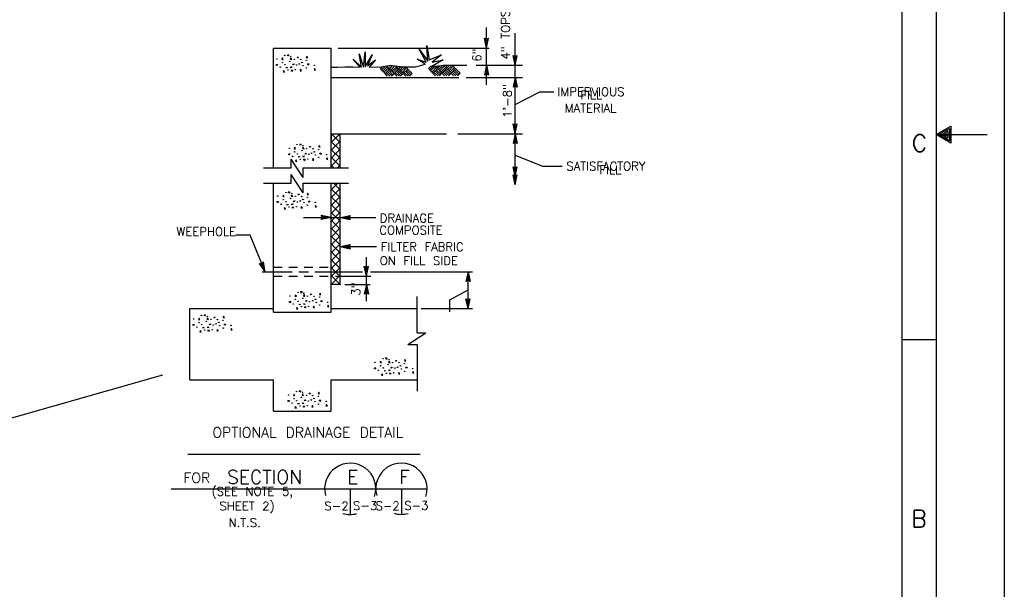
# Model space of a CAD drawing. Extents: x -28.1 to 13.9, y -16.1 to 13.9.
# Tile 15 of 19: x -0.6 to 13.9, y -7.8 to 0.6. Entities that reach past the tile are written whole.
import ezdxf
from ezdxf.enums import TextEntityAlignment as Align

# ---------------------------------------------------------------- set-up
doc = ezdxf.new("R2010")
doc.units = 0
doc.header["$MEASUREMENT"] = 0
doc.linetypes.add('HIDDEN2', pattern=[0.1875, 0.125, -0.0625])
doc.layers.add('01', color=7, linetype='CONTINUOUS')
doc.layers.add('02', color=7, linetype='CONTINUOUS')
doc.styles.add('TXT_SHX', font='txt.shx')

msp = doc.modelspace()

# ---------------------------------------------------------------- linework, layer by layer
at = {"layer": '01', "color": 7, "linetype": 'CONTINUOUS'}
for p, q in [((13.857, 13.873), (13.857, -16.127)), ((12.857, 12.873), (12.857, -15.127)), ((12.357, 12.373), (12.357, -14.627)), ((6.272, 0.141), (6.272, 0.44)), ((6.692, -0.111), (6.692, 0.36)), ((6.272, 0.141), (6.241, 0.285)), ((6.241, 0.285), (6.272, 0.271)), ((6.272, 0.178), (6.252, 0.272)), ((6.252, 0.272), (6.272, 0.263)), ((6.272, 0.214), (6.262, 0.259)), ((6.262, 0.259), (6.272, 0.255)), ((6.272, 0.141), (6.303, 0.285)), ((6.272, 0.271), (6.303, 0.285)), ((6.272, 0.178), (6.292, 0.272)), ((6.272, 0.263), (6.292, 0.272)), ((6.272, 0.214), (6.281, 0.259)), ((6.272, 0.255), (6.281, 0.259)), ((3.152, -1.616), (3.152, 0.14)), ((3.152, 0.14), (3.995, 0.14)), ((3.995, -1.616), (3.995, 0.14)), ((4.098, 0.14), (6.312, 0.14)), ((6.272, -0.111), (6.272, 0.141)), ((6.692, -0.111), (6.661, 0.033)), ((6.661, 0.033), (6.692, 0.019)), ((6.692, -0.074), (6.672, 0.02)), ((6.672, 0.02), (6.692, 0.011)), ((6.692, -0.038), (6.682, 0.007)), ((6.682, 0.007), (6.692, 0.003)), ((6.692, -0.111), (6.723, 0.033)), ((6.692, 0.019), (6.723, 0.033)), ((6.692, -0.074), (6.712, 0.02)), ((6.692, 0.011), (6.712, 0.02)), ((6.692, -0.038), (6.701, 0.007)), ((6.692, 0.003), (6.701, 0.007)), ((4.719, -0.167), (4.754, -0.132)), ((4.735, -0.184), (4.787, -0.132)), ((4.752, -0.2), (4.818, -0.134)), ((4.851, -0.167), (4.816, -0.132)), ((4.868, -0.151), (4.849, -0.132)), ((4.851, -0.167), (4.887, -0.132)), ((4.851, -0.167), (4.887, -0.132)), ((4.868, -0.184), (4.92, -0.132)), ((4.885, -0.134), (4.882, -0.132)), ((4.885, -0.2), (4.951, -0.134)), ((4.984, -0.167), (4.949, -0.132)), ((5.001, -0.151), (4.982, -0.132)), ((4.984, -0.167), (5.02, -0.132)), ((4.984, -0.167), (5.02, -0.132)), ((5.001, -0.184), (5.053, -0.132)), ((5.018, -0.134), (5.015, -0.132)), ((5.018, -0.2), (5.084, -0.134)), ((5.117, -0.167), (5.081, -0.132)), ((5.42, -0.16), (5.455, -0.125)), ((5.436, -0.177), (5.488, -0.125)), ((5.453, -0.193), (5.519, -0.127)), ((5.552, -0.16), (5.517, -0.125)), ((5.569, -0.144), (5.55, -0.125)), ((5.552, -0.16), (5.588, -0.125)), ((5.552, -0.16), (5.588, -0.125)), ((5.569, -0.177), (5.621, -0.125)), ((5.586, -0.127), (5.583, -0.125)), ((5.586, -0.193), (5.652, -0.127)), ((5.685, -0.16), (5.65, -0.125)), ((5.702, -0.144), (5.683, -0.125)), ((5.685, -0.16), (5.721, -0.125)), ((5.685, -0.16), (5.721, -0.125)), ((5.702, -0.177), (5.754, -0.125)), ((5.719, -0.127), (5.716, -0.125)), ((5.719, -0.193), (5.785, -0.127)), ((5.818, -0.16), (5.782, -0.125)), ((6.119, -0.111), (6.799, -0.111)), ((6.272, -0.111), (6.241, -0.255)), ((6.272, -0.4), (6.272, -0.111)), ((6.272, -0.111), (6.303, -0.255)), ((6.692, -0.289), (6.692, -0.111)), ((4.785, -0.234), (4.719, -0.167)), ((4.768, -0.218), (4.835, -0.151)), ((4.785, -0.234), (4.851, -0.167)), ((4.823, -0.272), (4.785, -0.234)), ((4.856, -0.272), (4.801, -0.218)), ((4.885, -0.267), (4.818, -0.2)), ((4.901, -0.251), (4.835, -0.184)), ((4.918, -0.234), (4.851, -0.167)), ((4.88, -0.272), (4.918, -0.234)), ((4.901, -0.218), (4.968, -0.151)), ((4.918, -0.234), (4.984, -0.167)), ((4.956, -0.272), (4.918, -0.234)), ((4.99, -0.272), (4.935, -0.218)), ((5.018, -0.267), (4.951, -0.2)), ((5.034, -0.251), (4.968, -0.184)), ((5.089, -0.272), (4.984, -0.167)), ((5.012, -0.272), (5.051, -0.234)), ((5.034, -0.218), (5.1, -0.151)), ((5.051, -0.234), (5.117, -0.167)), ((5.122, -0.272), (5.067, -0.218)), ((5.15, -0.267), (5.084, -0.2)), ((5.167, -0.251), (5.1, -0.184)), ((5.183, -0.234), (5.117, -0.167)), ((5.145, -0.272), (5.183, -0.234)), ((5.486, -0.227), (5.42, -0.16)), ((5.469, -0.211), (5.536, -0.144)), ((5.486, -0.227), (5.552, -0.16)), ((5.524, -0.265), (5.486, -0.227)), ((5.557, -0.265), (5.502, -0.211)), ((5.586, -0.26), (5.519, -0.193)), ((5.602, -0.244), (5.536, -0.177)), ((5.619, -0.227), (5.552, -0.16)), ((5.581, -0.265), (5.619, -0.227)), ((5.602, -0.211), (5.669, -0.144)), ((5.619, -0.227), (5.685, -0.16)), ((5.657, -0.265), (5.619, -0.227)), ((5.691, -0.265), (5.636, -0.211)), ((5.719, -0.26), (5.652, -0.193)), ((5.735, -0.244), (5.669, -0.177)), ((5.79, -0.265), (5.685, -0.16)), ((5.713, -0.265), (5.752, -0.227)), ((5.735, -0.211), (5.801, -0.144)), ((5.752, -0.227), (5.818, -0.16)), ((5.823, -0.265), (5.768, -0.211)), ((5.851, -0.26), (5.785, -0.193)), ((5.868, -0.244), (5.801, -0.177)), ((5.884, -0.227), (5.818, -0.16)), ((5.846, -0.265), (5.884, -0.227)), ((6.272, -0.241), (6.241, -0.255)), ((6.272, -0.148), (6.252, -0.242)), ((6.272, -0.233), (6.252, -0.242)), ((6.272, -0.184), (6.263, -0.229)), ((6.272, -0.225), (6.263, -0.229)), ((6.272, -0.148), (6.292, -0.242)), ((6.272, -0.184), (6.282, -0.229)), ((6.282, -0.229), (6.272, -0.225)), ((6.292, -0.242), (6.272, -0.233)), ((6.303, -0.255), (6.272, -0.241)), ((3.995, -0.289), (5.866, -0.289)), ((5.972, -0.289), (6.799, -0.289)), ((6.692, -0.289), (6.661, -0.433)), ((6.692, -0.419), (6.661, -0.433)), ((6.692, -0.326), (6.672, -0.42)), ((6.692, -0.411), (6.672, -0.42)), ((6.692, -0.362), (6.683, -0.407)), ((6.692, -0.403), (6.683, -0.407)), ((6.692, -1.115), (6.692, -0.289)), ((6.692, -0.289), (6.723, -0.433)), ((6.692, -0.326), (6.712, -0.42)), ((6.692, -0.362), (6.702, -0.407)), ((6.702, -0.407), (6.692, -0.403)), ((6.712, -0.42), (6.692, -0.411)), ((6.723, -0.433), (6.692, -0.419)), ((6.692, -0.687), (7.052, -0.5)), ((7.052, -0.5), (7.26, -0.5)), ((6.692, -1.115), (6.661, -0.971)), ((6.661, -0.971), (6.692, -0.985)), ((6.692, -1.078), (6.672, -0.984)), ((6.672, -0.984), (6.692, -0.993)), ((6.692, -1.042), (6.682, -0.997)), ((6.682, -0.997), (6.692, -1.001)), ((6.692, -1.115), (6.723, -0.971)), ((6.692, -0.985), (6.723, -0.971)), ((6.692, -1.078), (6.712, -0.984)), ((6.692, -0.993), (6.712, -0.984)), ((6.692, -1.042), (6.701, -0.997)), ((6.692, -1.001), (6.701, -0.997)), ((3.995, -1.115), (5.687, -1.115)), ((3.995, -1.242), (4.117, -1.12)), ((4.131, -1.246), (3.997, -1.112)), ((4.13, -1.119), (3.998, -1.119)), ((3.998, -1.119), (3.998, -1.224)), ((4.13, -1.616), (4.13, -1.115)), ((5.852, -1.115), (6.799, -1.115)), ((6.692, -1.115), (6.661, -1.259)), ((6.692, -1.152), (6.672, -1.246)), ((6.692, -1.115), (6.723, -1.259)), ((6.692, -1.741), (6.692, -1.115)), ((6.692, -1.152), (6.712, -1.246)), ((12.857, -1.127), (13.607, -1.127)), ((3.995, -1.357), (4.129, -1.223)), ((4.131, -1.361), (3.997, -1.227)), ((6.692, -1.245), (6.661, -1.259)), ((6.692, -1.237), (6.672, -1.246)), ((6.692, -1.188), (6.683, -1.233)), ((6.692, -1.229), (6.683, -1.233)), ((6.692, -1.188), (6.702, -1.233)), ((6.702, -1.233), (6.692, -1.229)), ((6.712, -1.246), (6.692, -1.237)), ((6.723, -1.259), (6.692, -1.245)), ((3.995, -1.473), (4.129, -1.339)), ((4.131, -1.477), (3.997, -1.343)), ((6.692, -1.427), (7.092, -1.587)), ((3.412, -1.616), (3.412, -1.488)), ((3.584, -1.754), (3.412, -1.488)), ((3.995, -1.588), (4.129, -1.454)), ((4.131, -1.592), (3.997, -1.458)), ((4.036, -1.612), (3.997, -1.574)), ((4.082, -1.617), (4.129, -1.57)), ((3.006, -1.616), (3.412, -1.616)), ((3.412, -1.84), (3.412, -1.712)), ((3.584, -1.978), (3.412, -1.712)), ((3.584, -1.754), (3.584, -1.616)), ((3.584, -1.616), (4.252, -1.616)), ((6.692, -1.741), (6.661, -1.597)), ((6.661, -1.597), (6.692, -1.611)), ((6.692, -1.861), (6.661, -1.717)), ((6.661, -1.717), (6.692, -1.731)), ((6.692, -1.704), (6.672, -1.61)), ((6.672, -1.61), (6.692, -1.619)), ((6.692, -1.824), (6.672, -1.73)), ((6.672, -1.73), (6.692, -1.739)), ((6.692, -1.668), (6.682, -1.623)), ((6.682, -1.623), (6.692, -1.627)), ((6.692, -1.741), (6.723, -1.597)), ((6.692, -1.611), (6.723, -1.597)), ((6.692, -1.704), (6.712, -1.61)), ((6.692, -1.619), (6.712, -1.61)), ((6.692, -1.668), (6.701, -1.623)), ((6.692, -1.627), (6.701, -1.623)), ((6.692, -1.861), (6.723, -1.717)), ((6.692, -1.731), (6.723, -1.717)), ((6.692, -1.824), (6.712, -1.73)), ((6.692, -1.739), (6.712, -1.73)), ((7.092, -1.587), (7.379, -1.587)), ((3.006, -1.84), (3.412, -1.84)), ((3.152, -3.726), (3.152, -1.84)), ((3.584, -1.978), (3.584, -1.84)), ((3.584, -1.84), (4.252, -1.84)), ((3.995, -3.726), (3.995, -1.84)), ((3.995, -1.935), (4.089, -1.841)), ((4.131, -1.939), (4.033, -1.841)), ((4.13, -3.321), (4.13, -1.84)), ((6.692, -1.788), (6.682, -1.743)), ((6.682, -1.743), (6.692, -1.747)), ((6.692, -1.861), (6.692, -1.741)), ((6.692, -1.788), (6.701, -1.743)), ((6.692, -1.747), (6.701, -1.743)), ((3.995, -2.05), (4.129, -1.916)), ((4.131, -2.054), (3.997, -1.92)), ((3.995, -2.166), (4.129, -2.032)), ((3.995, -2.281), (4.129, -2.147)), ((4.131, -2.17), (3.997, -2.036)), ((4.131, -2.285), (3.997, -2.151)), ((3.995, -2.397), (4.129, -2.263)), ((4.131, -2.401), (3.997, -2.267)), ((3.592, -2.341), (3.995, -2.341)), ((3.995, -2.341), (3.851, -2.31)), ((3.865, -2.341), (3.851, -2.31)), ((3.995, -2.341), (3.851, -2.372)), ((3.851, -2.372), (3.865, -2.341)), ((3.958, -2.341), (3.864, -2.321)), ((3.873, -2.341), (3.864, -2.321)), ((3.958, -2.341), (3.864, -2.361)), ((3.864, -2.361), (3.873, -2.341)), ((3.922, -2.341), (3.877, -2.332)), ((3.881, -2.341), (3.877, -2.332)), ((3.922, -2.341), (3.877, -2.351)), ((3.877, -2.351), (3.881, -2.341)), ((3.995, -2.341), (4.131, -2.341)), ((3.995, -2.512), (4.129, -2.378)), ((4.131, -2.516), (3.997, -2.382)), ((4.131, -2.341), (4.275, -2.31)), ((4.131, -2.341), (4.652, -2.341)), ((4.131, -2.341), (4.275, -2.372)), ((4.168, -2.341), (4.262, -2.321)), ((4.168, -2.341), (4.262, -2.361)), ((4.204, -2.341), (4.249, -2.331)), ((4.204, -2.341), (4.249, -2.35)), ((4.249, -2.331), (4.245, -2.341)), ((4.245, -2.341), (4.249, -2.35)), ((4.262, -2.321), (4.253, -2.341)), ((4.253, -2.341), (4.262, -2.361)), ((4.275, -2.31), (4.261, -2.341)), ((4.261, -2.341), (4.275, -2.372)), ((3.995, -2.628), (4.129, -2.494)), ((4.131, -2.632), (3.997, -2.498)), ((2.811, -2.601), (2.598, -2.601)), ((3.031, -3.135), (2.811, -2.601)), ((3.995, -2.743), (4.129, -2.609)), ((3.995, -2.859), (4.129, -2.725)), ((4.131, -2.747), (3.997, -2.613)), ((4.131, -2.863), (3.997, -2.729)), ((4.13, -2.767), (4.274, -2.736)), ((4.274, -2.736), (4.26, -2.767)), ((3.995, -2.974), (4.129, -2.84)), ((4.131, -2.978), (3.997, -2.844)), ((4.13, -2.767), (4.658, -2.767)), ((4.13, -2.767), (4.274, -2.798)), ((4.167, -2.767), (4.261, -2.747)), ((4.167, -2.767), (4.261, -2.787)), ((4.203, -2.767), (4.248, -2.757)), ((4.203, -2.767), (4.248, -2.776)), ((4.248, -2.757), (4.244, -2.767)), ((4.244, -2.767), (4.248, -2.776)), ((4.261, -2.747), (4.252, -2.767)), ((4.252, -2.767), (4.261, -2.787)), ((4.26, -2.767), (4.274, -2.798)), ((3.031, -3.135), (2.947, -3.014)), ((2.947, -3.014), (2.981, -3.015)), ((3.017, -3.101), (2.963, -3.021)), ((2.963, -3.021), (2.985, -3.022)), ((2.981, -3.015), (3.005, -2.99)), ((2.985, -3.022), (3, -3.006)), ((2.988, -3.03), (2.994, -3.022)), ((3.003, -3.068), (2.994, -3.022)), ((3.017, -3.101), (3, -3.006)), ((3.031, -3.135), (3.005, -2.99)), ((3.995, -3.09), (4.129, -2.956)), ((4.131, -3.094), (3.997, -2.96)), ((4.512, -3.199), (4.512, -2.921)), ((3.003, -3.068), (2.977, -3.03)), ((2.977, -3.03), (2.988, -3.03)), ((2.983, -3.135), (3.426, -3.135)), ((3.52, -3.135), (3.663, -3.135)), ((3.757, -3.135), (4.456, -3.135)), ((3.995, -3.205), (4.129, -3.071)), ((4.131, -3.209), (3.997, -3.075)), ((4.512, -3.199), (4.481, -3.055)), ((4.481, -3.055), (4.512, -3.069)), ((4.512, -3.162), (4.492, -3.068)), ((4.492, -3.068), (4.512, -3.077)), ((4.512, -3.126), (4.502, -3.081)), ((4.502, -3.081), (4.512, -3.085)), ((4.512, -3.199), (4.543, -3.055)), ((4.512, -3.069), (4.543, -3.055)), ((4.512, -3.162), (4.532, -3.068)), ((4.512, -3.077), (4.532, -3.068)), ((4.512, -3.126), (4.521, -3.081)), ((4.512, -3.085), (4.521, -3.081)), ((4.574, -3.135), (6.065, -3.135)), ((6.002, -3.135), (5.971, -3.279)), ((6.002, -3.172), (5.982, -3.266)), ((6.002, -3.675), (6.002, -3.135)), ((6.002, -3.135), (6.033, -3.279)), ((6.002, -3.172), (6.022, -3.266)), ((4.131, -3.325), (3.994, -3.188)), ((3.995, -3.321), (4.129, -3.187)), ((4.058, -3.202), (4.575, -3.202)), ((4.512, -3.321), (4.512, -3.199)), ((6.002, -3.265), (5.971, -3.279)), ((6.002, -3.257), (5.982, -3.266)), ((6.002, -3.208), (5.993, -3.253)), ((6.002, -3.249), (5.993, -3.253)), ((6.002, -3.208), (6.012, -3.253)), ((6.012, -3.253), (6.002, -3.249)), ((6.022, -3.266), (6.002, -3.257)), ((6.033, -3.279), (6.002, -3.265)), ((4.13, -3.321), (3.995, -3.321)), ((4.198, -3.321), (4.568, -3.321)), ((4.512, -3.321), (4.481, -3.465)), ((4.512, -3.451), (4.481, -3.465)), ((4.512, -3.358), (4.492, -3.452)), ((4.512, -3.443), (4.492, -3.452)), ((4.512, -3.394), (4.503, -3.439)), ((4.512, -3.435), (4.503, -3.439)), ((4.512, -3.568), (4.512, -3.321)), ((4.512, -3.321), (4.543, -3.465)), ((4.512, -3.358), (4.532, -3.452)), ((4.512, -3.394), (4.522, -3.439)), ((4.522, -3.439), (4.512, -3.435)), ((4.532, -3.452), (4.512, -3.443)), ((4.543, -3.465), (4.512, -3.451)), ((5.736, -3.547), (6.002, -3.4)), ((5.257, -4.028), (5.257, -3.496)), ((5.736, -3.722), (5.736, -3.547)), ((6.002, -3.675), (5.971, -3.531)), ((5.971, -3.531), (6.002, -3.545)), ((6.002, -3.638), (5.982, -3.544)), ((5.982, -3.544), (6.002, -3.553)), ((6.002, -3.602), (5.992, -3.557)), ((5.992, -3.557), (6.002, -3.561)), ((6.002, -3.675), (6.033, -3.531)), ((6.002, -3.545), (6.033, -3.531)), ((6.002, -3.638), (6.022, -3.544)), ((6.002, -3.553), (6.022, -3.544)), ((6.002, -3.602), (6.011, -3.557)), ((6.002, -3.561), (6.011, -3.557)), ((1.925, -3.675), (3.152, -3.675)), ((1.925, -4.718), (1.925, -3.675)), ((3.152, -3.726), (3.995, -3.726)), ((3.995, -3.675), (5.256, -3.675)), ((5.316, -3.675), (6.065, -3.675)), ((5.119, -4.2), (5.385, -4.028)), ((5.257, -4.028), (5.385, -4.028)), ((12.357, -4.127), (12.857, -4.127)), ((5.119, -4.2), (5.257, -4.2)), ((5.257, -4.2), (5.257, -4.885)), ((1.525, -4.649), (-2.406, -5.767)), ((1.925, -4.718), (3.152, -4.718)), ((3.152, -5.178), (3.152, -4.718)), ((3.995, -4.718), (5.256, -4.718)), ((3.995, -5.178), (3.995, -4.718)), ((3.152, -5.178), (3.995, -5.178)), ((1.898, -5.808), (5.299, -5.808)), ((1.651, -6.315), (5.399, -6.315)), ((4.275, -6.315), (4.275, -6.69)), ((5.025, -6.313), (5.025, -6.688))]:
    msp.add_line(p, q, dxfattribs=at)
at = {"layer": '01', "color": 7, "linetype": 'HIDDEN2'}
for p, q in [((3.152, -3.069), (3.995, -3.069)), ((3.152, -3.202), (3.995, -3.202))]:
    msp.add_line(p, q, dxfattribs=at)
at = {"layer": '01', "color": 7, "linetype": 'CONTINUOUS'}
for points in [[(3.995, -0.141), (4.088, -0.141), (4.198, -0.133), (4.316, -0.133), (4.419, -0.141), (4.316, -0.023), (4.441, -0.141), (4.404, 0.058), (4.47, -0.141), (4.492, 0.087), (4.492, -0.133), (4.595, 0.043), (4.529, -0.119), (4.646, -0.03), (4.551, -0.141), (4.735, -0.133), (4.867, -0.111), (5.043, -0.133), (5.235, -0.133), (5.374, -0.097), (5.257, -0.023), (5.389, -0.067), (5.286, 0.124), (5.411, -0.052), (5.396, 0.176), (5.433, -0.03), (5.61, 0.043), (5.477, -0.067), (5.639, -0.03), (5.463, -0.133), (5.639, -0.111), (5.86, -0.111), (5.985, -0.111)], [(12.9, -1.127), (13.053, -1.038), (13.053, -1.216), (12.901, -1.128)], [(12.94, -1.128), (13.032, -1.074), (13.032, -1.18), (12.939, -1.126)], [(12.982, -1.128), (13.012, -1.11), (13.012, -1.144), (12.985, -1.129)]]:
    msp.add_lwpolyline(points, dxfattribs=at)
msp.add_lwpolyline([(12.857, -1.127), (13.074, -1.002), (13.074, -1.252)], close=True, dxfattribs=at)
for centre, start, end in [((4.275, -6.315), 342.7089, 195.2686), ((5.025, -6.313), 342.7089, 195.2686), ((4.275, -6.315), 253.4742, 284.9216), ((5.025, -6.313), 253.4742, 284.9216)]:
    msp.add_arc(centre, 0.375, start, end, dxfattribs=at)
at = {"layer": '02', "color": 7, "linetype": 'CONTINUOUS'}
for p, q in [((3.496, 0.001), (3.508, 0.011)), ((3.677, -1.307), (3.689, -1.297)), ((3.51, -2.006), (3.522, -1.996)), ((3.69, -3.467), (3.702, -3.457)), ((2.276, -3.807), (2.288, -3.797)), ((4.936, -4.44), (4.948, -4.43)), ((3.67, -4.92), (3.682, -4.91))]:
    msp.add_line(p, q, dxfattribs=at)
for points in [[(3.364, 0.025), (3.354, 0.043), (3.376, 0.043), (3.364, 0.021)], [(3.508, 0.011), (3.512, -0.003), (3.496, -0.003)], [(3.642, 0.021), (3.632, 0.001), (3.652, -0.001), (3.636, 0.021)], [(3.198, -0.117), (3.188, -0.101), (3.21, -0.101), (3.198, -0.121)], [(3.282, -0.005), (3.272, -0.025), (3.292, -0.027), (3.276, -0.005)], [(3.336, -0.147), (3.346, -0.141), (3.354, -0.147), (3.33, -0.151)], [(3.406, -0.003), (3.396, -0.023), (3.418, -0.025), (3.402, -0.003)], [(3.522, -0.095), (3.528, -0.087), (3.538, -0.095), (3.524, -0.097)], [(3.562, -0.069), (3.572, -0.065), (3.578, -0.077), (3.562, -0.071)], [(3.658, -0.109), (3.648, -0.093), (3.67, -0.093), (3.658, -0.113)], [(3.302, -0.189), (3.292, -0.209), (3.312, -0.211), (3.296, -0.189)], [(3.42, -0.199), (3.41, -0.181), (3.432, -0.181), (3.42, -0.201)], [(3.55, -0.171), (3.54, -0.191), (3.56, -0.193), (3.544, -0.171)], [(3.756, -0.157), (3.746, -0.177), (3.766, -0.179), (3.752, -0.157)], [(3.545, -1.283), (3.535, -1.265), (3.557, -1.265), (3.545, -1.287)], [(3.689, -1.297), (3.693, -1.311), (3.677, -1.311)], [(3.823, -1.287), (3.813, -1.307), (3.833, -1.309), (3.817, -1.287)], [(3.379, -1.425), (3.369, -1.409), (3.391, -1.409), (3.379, -1.429)], [(3.463, -1.313), (3.453, -1.333), (3.473, -1.335), (3.457, -1.313)], [(3.587, -1.311), (3.577, -1.331), (3.599, -1.333), (3.583, -1.311)], [(3.703, -1.403), (3.709, -1.395), (3.719, -1.403), (3.705, -1.405)], [(3.743, -1.377), (3.753, -1.373), (3.759, -1.385), (3.743, -1.379)], [(3.839, -1.417), (3.829, -1.401), (3.851, -1.401), (3.839, -1.421)], [(3.483, -1.497), (3.473, -1.517), (3.493, -1.519), (3.477, -1.497)], [(3.517, -1.455), (3.527, -1.449), (3.535, -1.455), (3.511, -1.459)], [(3.601, -1.507), (3.591, -1.489), (3.613, -1.489), (3.601, -1.509)], [(3.731, -1.479), (3.721, -1.499), (3.741, -1.501), (3.725, -1.479)], [(3.937, -1.465), (3.927, -1.485), (3.947, -1.487), (3.933, -1.465)], [(3.296, -2.012), (3.286, -2.032), (3.306, -2.034), (3.29, -2.012)], [(3.378, -1.982), (3.368, -1.964), (3.39, -1.964), (3.378, -1.986)], [(3.42, -2.01), (3.41, -2.03), (3.432, -2.032), (3.416, -2.01)], [(3.522, -1.996), (3.526, -2.01), (3.51, -2.01)], [(3.656, -1.986), (3.646, -2.006), (3.666, -2.008), (3.65, -1.986)], [(3.212, -2.124), (3.202, -2.108), (3.224, -2.108), (3.212, -2.128)], [(3.35, -2.154), (3.36, -2.148), (3.368, -2.154), (3.344, -2.158)], [(3.536, -2.102), (3.542, -2.094), (3.552, -2.102), (3.538, -2.104)], [(3.576, -2.076), (3.586, -2.072), (3.592, -2.084), (3.576, -2.078)], [(3.672, -2.116), (3.662, -2.1), (3.684, -2.1), (3.672, -2.12)], [(3.316, -2.196), (3.306, -2.216), (3.326, -2.218), (3.31, -2.196)], [(3.434, -2.206), (3.424, -2.188), (3.446, -2.188), (3.434, -2.208)], [(3.564, -2.178), (3.554, -2.198), (3.574, -2.2), (3.558, -2.178)], [(3.77, -2.164), (3.76, -2.184), (3.78, -2.186), (3.766, -2.164)], [(3.558, -3.443), (3.548, -3.425), (3.57, -3.425), (3.558, -3.447)], [(3.702, -3.457), (3.706, -3.471), (3.69, -3.471)], [(3.836, -3.447), (3.826, -3.467), (3.846, -3.469), (3.83, -3.447)], [(3.392, -3.585), (3.382, -3.569), (3.404, -3.569), (3.392, -3.589)], [(3.476, -3.473), (3.466, -3.493), (3.486, -3.495), (3.47, -3.473)], [(3.6, -3.471), (3.59, -3.491), (3.612, -3.493), (3.596, -3.471)], [(3.716, -3.563), (3.722, -3.555), (3.732, -3.563), (3.718, -3.565)], [(3.756, -3.537), (3.766, -3.533), (3.772, -3.545), (3.756, -3.539)], [(3.852, -3.577), (3.842, -3.561), (3.864, -3.561), (3.852, -3.581)], [(3.496, -3.657), (3.486, -3.677), (3.506, -3.679), (3.49, -3.657)], [(3.53, -3.615), (3.54, -3.609), (3.548, -3.615), (3.524, -3.619)], [(3.614, -3.667), (3.604, -3.649), (3.626, -3.649), (3.614, -3.669)], [(3.744, -3.639), (3.734, -3.659), (3.754, -3.661), (3.738, -3.639)], [(3.95, -3.625), (3.94, -3.645), (3.96, -3.647), (3.946, -3.625)], [(2.062, -3.813), (2.052, -3.833), (2.072, -3.835), (2.056, -3.813)], [(2.144, -3.783), (2.134, -3.765), (2.156, -3.765), (2.144, -3.787)], [(2.186, -3.811), (2.176, -3.831), (2.198, -3.833), (2.182, -3.811)], [(2.288, -3.797), (2.292, -3.811), (2.276, -3.811)], [(2.342, -3.877), (2.352, -3.873), (2.358, -3.885), (2.342, -3.879)], [(2.422, -3.787), (2.412, -3.807), (2.432, -3.809), (2.416, -3.787)], [(1.978, -3.925), (1.968, -3.909), (1.99, -3.909), (1.978, -3.929)], [(2.082, -3.997), (2.072, -4.017), (2.092, -4.019), (2.076, -3.997)], [(2.116, -3.955), (2.126, -3.949), (2.134, -3.955), (2.11, -3.959)], [(2.2, -4.007), (2.19, -3.989), (2.212, -3.989), (2.2, -4.009)], [(2.302, -3.903), (2.308, -3.895), (2.318, -3.903), (2.304, -3.905)], [(2.33, -3.979), (2.32, -3.999), (2.34, -4.001), (2.324, -3.979)], [(2.438, -3.917), (2.428, -3.901), (2.45, -3.901), (2.438, -3.921)], [(2.536, -3.965), (2.526, -3.985), (2.546, -3.987), (2.532, -3.965)], [(4.722, -4.446), (4.712, -4.466), (4.732, -4.468), (4.716, -4.446)], [(4.804, -4.416), (4.794, -4.398), (4.816, -4.398), (4.804, -4.42)], [(4.846, -4.444), (4.836, -4.464), (4.858, -4.466), (4.842, -4.444)], [(4.948, -4.43), (4.952, -4.444), (4.936, -4.444)], [(5.082, -4.42), (5.072, -4.44), (5.092, -4.442), (5.076, -4.42)], [(4.638, -4.558), (4.628, -4.542), (4.65, -4.542), (4.638, -4.562)], [(4.776, -4.588), (4.786, -4.582), (4.794, -4.588), (4.77, -4.592)], [(4.962, -4.536), (4.968, -4.528), (4.978, -4.536), (4.964, -4.538)], [(4.99, -4.612), (4.98, -4.632), (5, -4.634), (4.984, -4.612)], [(5.002, -4.51), (5.012, -4.506), (5.018, -4.518), (5.002, -4.512)], [(5.098, -4.55), (5.088, -4.534), (5.11, -4.534), (5.098, -4.554)], [(5.196, -4.598), (5.186, -4.618), (5.206, -4.62), (5.192, -4.598)], [(4.742, -4.63), (4.732, -4.65), (4.752, -4.652), (4.736, -4.63)], [(4.86, -4.64), (4.85, -4.622), (4.872, -4.622), (4.86, -4.642)], [(3.538, -4.896), (3.528, -4.878), (3.55, -4.878), (3.538, -4.9)], [(3.816, -4.9), (3.806, -4.92), (3.826, -4.922), (3.81, -4.9)], [(3.372, -5.038), (3.362, -5.022), (3.384, -5.022), (3.372, -5.042)], [(3.456, -4.926), (3.446, -4.946), (3.466, -4.948), (3.45, -4.926)], [(3.58, -4.924), (3.57, -4.944), (3.592, -4.946), (3.576, -4.924)], [(3.682, -4.91), (3.686, -4.924), (3.67, -4.924)], [(3.696, -5.016), (3.702, -5.008), (3.712, -5.016), (3.698, -5.018)], [(3.736, -4.99), (3.746, -4.986), (3.752, -4.998), (3.736, -4.992)], [(3.832, -5.03), (3.822, -5.014), (3.844, -5.014), (3.832, -5.034)], [(3.476, -5.11), (3.466, -5.13), (3.486, -5.132), (3.47, -5.11)], [(3.51, -5.068), (3.52, -5.062), (3.528, -5.068), (3.504, -5.072)], [(3.594, -5.12), (3.584, -5.102), (3.606, -5.102), (3.594, -5.122)], [(3.724, -5.092), (3.714, -5.112), (3.734, -5.114), (3.718, -5.092)], [(3.93, -5.078), (3.92, -5.098), (3.94, -5.1), (3.926, -5.078)]]:
    msp.add_lwpolyline(points, dxfattribs=at)
for points in [[(3.402, -0.147), (3.412, -0.131), (3.418, -0.143)], [(3.432, -0.105), (3.442, -0.087), (3.448, -0.099)], [(3.583, -1.455), (3.593, -1.439), (3.599, -1.451)], [(3.613, -1.413), (3.623, -1.395), (3.629, -1.407)], [(3.416, -2.154), (3.426, -2.138), (3.432, -2.15)], [(3.446, -2.112), (3.456, -2.094), (3.462, -2.106)], [(3.596, -3.615), (3.606, -3.599), (3.612, -3.611)], [(3.626, -3.573), (3.636, -3.555), (3.642, -3.567)], [(2.182, -3.955), (2.192, -3.939), (2.198, -3.951)], [(2.212, -3.913), (2.222, -3.895), (2.228, -3.907)], [(4.842, -4.588), (4.852, -4.572), (4.858, -4.584)], [(4.872, -4.546), (4.882, -4.528), (4.888, -4.54)], [(3.606, -5.026), (3.616, -5.008), (3.622, -5.02)], [(3.576, -5.068), (3.586, -5.052), (3.592, -5.064)]]:
    msp.add_lwpolyline(points, close=True, dxfattribs=at)
for centre in [(3.316, 0.032), (3.402, 0.019), (3.2, -0.021), (3.249, -0.139), (3.279, -0.072), (3.318, -0.102), (3.387, -0.055), (3.457, -0.025), (3.488, -0.106), (3.55, -0.027), (3.584, -0.117), (3.632, -0.038), (3.749, -0.114), (3.365, -0.18), (3.473, -0.175), (3.634, -0.153), (3.497, -1.276), (3.583, -1.289), (3.381, -1.329), (3.46, -1.38), (3.499, -1.41), (3.568, -1.363), (3.638, -1.333), (3.669, -1.414), (3.731, -1.335), (3.765, -1.425), (3.813, -1.346), (3.93, -1.422), (3.43, -1.447), (3.546, -1.488), (3.654, -1.483), (3.815, -1.461), (3.33, -1.975), (3.416, -1.988), (3.214, -2.028), (3.263, -2.146), (3.293, -2.079), (3.332, -2.109), (3.401, -2.062), (3.471, -2.032), (3.502, -2.113), (3.564, -2.034), (3.598, -2.124), (3.646, -2.045), (3.648, -2.16), (3.763, -2.121), (3.379, -2.187), (3.487, -2.182), (3.51, -3.436), (3.596, -3.449), (3.394, -3.489), (3.443, -3.607), (3.473, -3.54), (3.512, -3.57), (3.581, -3.523), (3.651, -3.493), (3.682, -3.574), (3.744, -3.495), (3.778, -3.585), (3.826, -3.506), (3.943, -3.582), (3.559, -3.648), (3.667, -3.643), (3.828, -3.621), (1.98, -3.829), (2.059, -3.88), (2.096, -3.776), (2.167, -3.863), (2.182, -3.789), (2.237, -3.833), (2.33, -3.835), (2.412, -3.846), (2.029, -3.947), (2.098, -3.91), (2.145, -3.988), (2.253, -3.983), (2.268, -3.914), (2.364, -3.925), (2.414, -3.961), (2.529, -3.922), (4.64, -4.462), (4.756, -4.409), (4.842, -4.422), (4.897, -4.466), (4.99, -4.468), (4.689, -4.58), (4.719, -4.513), (4.758, -4.543), (4.827, -4.496), (4.913, -4.616), (4.928, -4.547), (5.024, -4.558), (5.072, -4.479), (5.074, -4.594), (5.189, -4.555), (4.805, -4.621), (3.49, -4.889), (3.576, -4.902), (3.374, -4.942), (3.453, -4.993), (3.492, -5.023), (3.561, -4.976), (3.631, -4.946), (3.662, -5.027), (3.724, -4.948), (3.758, -5.038), (3.806, -4.959), (3.923, -5.035), (3.423, -5.06), (3.539, -5.101), (3.647, -5.096), (3.808, -5.074)]:
    msp.add_circle(centre, 0.00325, dxfattribs=at)

# ---------------------------------------------------------------- texts
at = {"layer": '01', "color": 7, "linetype": 'CONTINUOUS', "style": 'TXT_SHX'}
msp.add_text('4" TOPSOIL', height=0.125, rotation=90, dxfattribs=at).set_placement((6.612, -0.027))
for s, p in [('6"', (6.192, 0.036)), ('1\'-8"', (6.639, -0.635)), ('3"', (4.421, -3.388))]:
    msp.add_text(s, height=0.125, rotation=90, dxfattribs=at).set_placement(p, align=Align.CENTER)
for s, p in [('IMPERVIOUS', (7.312, -0.562)), ('SATISFACTORY', (7.442, -1.652)), ('DRAINAGE', (4.708, -2.412)), ('COMPOSITE', (4.702, -2.589)), ('FILTER FABRIC', (4.722, -2.833)), ('ON FILL SIDE', (4.708, -3.036))]:
    msp.add_text(s, height=0.125, dxfattribs=at).set_placement(p)
for s, height, p in [('FILL', 0.125, (7.807, -0.61)), ('MATERIAL', 0.125, (7.797, -0.803)), ('FILL', 0.125, (8.087, -1.704)), ('OPTIONAL DRAINAGE DETAIL', 0.15, (3.653, -5.563)), ('SECTION', 0.2, (3.021, -6.242)), ('E', 0.2, (4.314, -6.241)), ('F', 0.2, (5.068, -6.239)), ('(SEE NOTE 5,', 0.125, (2.84, -6.415)), ('SHEET 2)', 0.125, (2.764, -6.628)), ('S-2', 0.125, (4.074, -6.628)), ('S-3', 0.125, (4.494, -6.624)), ('S-2', 0.125, (4.824, -6.626)), ('S-3', 0.125, (5.244, -6.622)), ('N.T.S.', 0.125, (2.729, -6.872))]:
    msp.add_text(s, height=height, dxfattribs=at).set_placement(p, align=Align.CENTER)
at = {"layer": '01', "color": 7, "linetype": 'CONTINUOUS', "style": 'TXT_SHX', "width": 1.003}
for s, p in [('C', (12.614, -1.377)), ('B', (12.608, -6.877))]:
    msp.add_text(s, height=0.25, dxfattribs=at).set_placement(p, align=Align.CENTER)
at = {"layer": '01', "color": 7, "linetype": 'CONTINUOUS', "style": 'TXT_SHX'}
for s, height, p in [('WEEPHOLE', 0.125, (2.604, -2.61)), ('FOR', 0.15, (2.224, -6.228))]:
    msp.add_text(s, height=height, dxfattribs=at).set_placement(p, align=Align.RIGHT)

doc.saveas('drawing.dxf')
